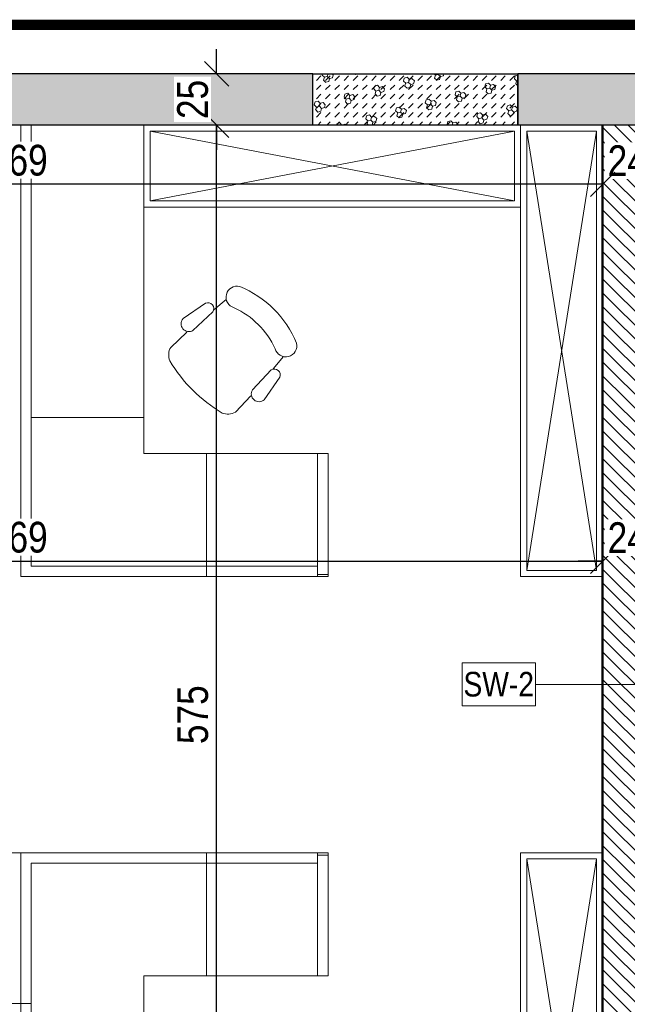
# Model space of a CAD drawing. Header units: millimetres. Extents: x 17147 to 52214, y -18116 to -4632.
# Tile 139 of 186: x 33954 to 34250, y -6835 to -6355. Entities that reach past the tile are written whole.
import ezdxf

# ---------------------------------------------------------------- set-up
doc = ezdxf.new("R2010")
doc.units = ezdxf.units.MM
doc.linetypes.add('ACAD_ISO03W100', pattern=[30, 12, -18])
doc.layers.get('Defpoints').update_dxf_attribs({"color": 6})
for name, color, linetype, lineweight in [('A-ciekie', 161, 'Continuous', 9), ('A-opis', 130, 'Continuous', 9), ('A-wymiar', 177, 'Continuous', 0), ('A_opis_warstw', 220, 'Continuous', 5), ('A_SCIANA_ISTN', 253, 'Continuous', 25), ('A_SCIANA_PROJ_KONSTRUKCJA', 3, 'Continuous', 50), ('A_SCINAN_PROJ_DZIALOWA', 5, 'Continuous', 30)]:
    doc.layers.add(name, color=color, linetype=linetype, lineweight=lineweight)
doc.layers.add('A-MEB', color=7, linetype='Continuous', lineweight=0, true_color=0x849491)
doc.layers.add('S_KRESKOWANIE_SC_ISTN', color=7, linetype='Continuous', lineweight=0, true_color=0x878787)
doc.styles.get("Standard").update_dxf_attribs({"font": 'ARIALN.TTF'})
doc.styles.add('wymiary', font='ARIALN.TTF')
doc.dimstyles.new('anka', dxfattribs={"dimtxt": 15, "dimasz": 12, "dimexe": 6, "dimexo": 0.0625, "dimgap": 4, "dimtad": 1, "dimdec": 0, "dimzin": 0, "dimdsep": 46, "dimtxsty": 'wymiary', "dimblk": 'OBLIQUE', "dimcen": 0.09, "dimclrt": 7, "dimadec": 0, "dimazin": 0, "dimtfac": 1, "dimtdec": 0, "dimtix": 1, "dimtofl": 0, "dimtmove": 0, "dimatfit": 3, "dimldrblk": 'OBLIQUE', "dimfxl": 6, "dimfxlon": 1, "dimtfill": 1, "dimtolj": 1, "dimtzin": 0, "dimarcsym": 0})

# ---------------------------------------------------------------- blocks, each defined once
blk = doc.blocks.new('krzesło')
at = {"layer": 'A-MEB'}
for p, q in [((10.32, 39.21), (16.37, 44.21)), ((6.28, 42.43), (-4.68, 34.85)), ((9.82, 38.22), (0.13, 29.06)), ((-10.71, 20.83), (-2.83, 28.34)), ((39.21, 10.32), (44.21, 16.37)), ((38.22, 9.82), (29.06, 0.13)), ((42.43, 6.28), (34.85, -4.68)), ((20.83, -10.71), (28.34, -2.83))]:
    blk.add_line(p, q, dxfattribs=at)
for centre, radius, start, end in [((21.62, 45.35), 5.37, 76.265, 254.6825), ((3.72, 3.72), 50.63, 22.2611, 67.7389), ((7.4, 39.77), 2.88, 327.2827, 112.7765), ((3.17, 3.17), 40.73, 24.7134, 65.2866), ((-1.83, 32.33), 3.81, 138.5132, 300.9932), ((-4.44, 17.14), 7.27, 149.5083, 202.5673), ((45.35, 21.62), 5.37, 195.3175, 13.735), ((51.83, 51.83), 73.3, 210.758, 239.242), ((39.77, 7.4), 2.88, 337.2235, 122.7173), ((32.33, -1.83), 3.81, 149.0068, 311.4868), ((17.14, -4.44), 7.27, 247.4327, 300.4917)]:
    blk.add_arc(centre, radius, start, end, dxfattribs=at)
blk = doc.blocks.new('_OBLIQUE')
at = {"color": 0, "linetype": 'ByBlock'}
blk.add_line((-0.5, -0.5), (0.5, 0.5), dxfattribs=at)
blk = doc.blocks.new('*D200')
at = {"layer": 'A-wymiar', "color": 0, "lineweight": -2, "transparency": 16777216}
for p, q in [((33668.14, -6613.43), (33668.14, -6625.43)), ((34237.51, -6613.43), (34237.51, -6625.43)), ((33668.14, -6619.43), (34237.51, -6619.43))]:
    blk.add_line(p, q, dxfattribs=at)
at = {"layer": 'Defpoints', "color": 0, "transparency": 16777216}
for p in [(34237.51, -6406.73), (33668.14, -6556.73), (34237.51, -6619.43)]:
    blk.add_point(p, dxfattribs=at)
at = {"layer": 'A-wymiar', "color": 0, "lineweight": -2, "transparency": 16777216, "xscale": 12, "yscale": 12, "zscale": 12, "rotation": 180}
blk.add_blockref('_OBLIQUE', (33668.14, -6619.43), dxfattribs=at)
at = {"layer": 'A-wymiar', "color": 0, "lineweight": -2, "transparency": 16777216, "xscale": 12, "yscale": 12, "zscale": 12}
blk.add_blockref('_OBLIQUE', (34237.51, -6619.43), dxfattribs=at)
at = {"layer": 'A-wymiar', "color": 7, "lineweight": 9, "transparency": 16777216, "insert": (33952.83, -6607.77), "char_height": 15, "attachment_point": 5, "style": 'wymiary', "bg_fill": 3, "box_fill_scale": 1.1, "bg_fill_color": 256, "bg_fill_true_color": 13158600, "bg_fill_transparency": 0}
blk.add_mtext('\\A1;569', dxfattribs=at)
blk = doc.blocks.new('*D201')
at = {"layer": 'A-wymiar', "color": 0, "lineweight": -2, "transparency": 16777216}
for p, q in [((34237.51, -6613.43), (34237.51, -6625.43)), ((34261.51, -6613.43), (34261.51, -6625.43)), ((34237.51, -6619.43), (34225.51, -6619.43)), ((34261.51, -6619.43), (34273.51, -6619.43))]:
    blk.add_line(p, q, dxfattribs=at)
at = {"layer": 'Defpoints', "color": 0, "transparency": 16777216}
for p in [(34237.51, -6406.73), (34261.51, -6406.73), (34261.51, -6619.43)]:
    blk.add_point(p, dxfattribs=at)
at = {"layer": 'A-wymiar', "color": 0, "lineweight": -2, "transparency": 16777216, "xscale": 12, "yscale": 12, "zscale": 12}
blk.add_blockref('_OBLIQUE', (34237.51, -6619.43), dxfattribs=at)
at = {"layer": 'A-wymiar', "color": 0, "lineweight": -2, "transparency": 16777216, "xscale": 12, "yscale": 12, "zscale": 12, "rotation": 180}
blk.add_blockref('_OBLIQUE', (34261.51, -6619.43), dxfattribs=at)
at = {"layer": 'A-wymiar', "color": 7, "lineweight": 9, "transparency": 16777216, "insert": (34249.51, -6607.9), "char_height": 15, "attachment_point": 5, "style": 'wymiary', "bg_fill": 3, "box_fill_scale": 1.1, "bg_fill_color": 256, "bg_fill_true_color": 13158600, "bg_fill_transparency": 0}
blk.add_mtext('\\A1;24', dxfattribs=at)
blk = doc.blocks.new('*D157')
at = {"layer": 'A-wymiar', "color": 0, "lineweight": -2, "transparency": 16777216}
for p, q in [((34055.46, -6406.73), (34043.46, -6406.73)), ((34049.46, -6981.73), (34049.46, -6406.73)), ((34055.46, -6981.73), (34043.46, -6981.73))]:
    blk.add_line(p, q, dxfattribs=at)
at = {"layer": 'Defpoints', "color": 0, "transparency": 16777216}
for p in [(34049.46, -6406.73), (34237.51, -6406.73), (34188.76, -6981.73)]:
    blk.add_point(p, dxfattribs=at)
at = {"layer": 'A-wymiar', "color": 0, "lineweight": -2, "transparency": 16777216, "xscale": 12, "yscale": 12, "zscale": 12}
for p, rotation in [((34049.46, -6406.73), 90), ((34049.46, -6981.73), 270)]:
    blk.add_blockref('_OBLIQUE', p, dxfattribs=dict(at, rotation=rotation))
at = {"layer": 'A-wymiar', "color": 7, "transparency": 16777216, "insert": (34037.84, -6694.23), "char_height": 15, "attachment_point": 5, "rotation": 90, "style": 'wymiary', "bg_fill": 3, "box_fill_scale": 1.1, "bg_fill_color": 256, "bg_fill_true_color": 13158600, "bg_fill_transparency": 0}
blk.add_mtext('\\A1;575', dxfattribs=at)
blk = doc.blocks.new('*D412')
at = {"layer": 'A-wymiar', "color": 0, "lineweight": -2, "transparency": 16777216}
for p, q in [((34049.46, -6381.73), (34049.46, -6369.73)), ((34055.46, -6381.73), (34043.46, -6381.73)), ((34055.46, -6406.73), (34043.46, -6406.73)), ((34049.46, -6406.73), (34049.46, -6418.73))]:
    blk.add_line(p, q, dxfattribs=at)
at = {"layer": 'Defpoints', "color": 0, "transparency": 16777216}
for p in [(34049.46, -6381.73), (34196.26, -6381.73), (34237.51, -6406.73)]:
    blk.add_point(p, dxfattribs=at)
at = {"layer": 'A-wymiar', "color": 0, "lineweight": -2, "transparency": 16777216, "xscale": 12, "yscale": 12, "zscale": 12}
for p, rotation in [((34049.46, -6381.73), 270), ((34049.46, -6406.73), 90)]:
    blk.add_blockref('_OBLIQUE', p, dxfattribs=dict(at, rotation=rotation))
at = {"layer": 'A-wymiar', "color": 7, "transparency": 16777216, "insert": (34037.8, -6394.23), "char_height": 15, "attachment_point": 5, "rotation": 90, "style": 'wymiary', "bg_fill": 3, "box_fill_scale": 1.1, "bg_fill_color": 256, "bg_fill_true_color": 13158600, "bg_fill_transparency": 0}
blk.add_mtext('\\A1;25', dxfattribs=at)
blk = doc.blocks.new('*D180')
at = {"layer": 'A-wymiar', "color": 0, "lineweight": -2, "transparency": 16777216}
for p, q in [((34237.51, -6429.62), (34237.51, -6441.62)), ((34261.51, -6429.62), (34261.51, -6441.62)), ((34237.51, -6435.62), (34225.51, -6435.62)), ((34261.51, -6435.62), (34273.51, -6435.62))]:
    blk.add_line(p, q, dxfattribs=at)
at = {"layer": 'Defpoints', "color": 0, "transparency": 16777216}
for p in [(34237.51, -6406.73), (34261.51, -6406.73), (34237.51, -6435.62)]:
    blk.add_point(p, dxfattribs=at)
at = {"layer": 'A-wymiar', "color": 0, "lineweight": -2, "transparency": 16777216, "xscale": 12, "yscale": 12, "zscale": 12}
blk.add_blockref('_OBLIQUE', (34237.51, -6435.62), dxfattribs=at)
at = {"layer": 'A-wymiar', "color": 0, "lineweight": -2, "transparency": 16777216, "xscale": 12, "yscale": 12, "zscale": 12, "rotation": 180}
blk.add_blockref('_OBLIQUE', (34261.51, -6435.62), dxfattribs=at)
at = {"layer": 'A-wymiar', "color": 7, "transparency": 16777216, "insert": (34249.51, -6424.09), "char_height": 15, "attachment_point": 5, "style": 'wymiary', "bg_fill": 3, "box_fill_scale": 1.1, "bg_fill_color": 256, "bg_fill_true_color": 13158600, "bg_fill_transparency": 0}
blk.add_mtext('\\A1;24', dxfattribs=at)
blk = doc.blocks.new('*D463')
at = {"layer": 'A-wymiar', "color": 0, "lineweight": -2, "transparency": 16777216}
for p, q in [((33668.14, -6429.62), (33668.14, -6441.62)), ((34237.51, -6429.62), (34237.51, -6441.62)), ((34237.51, -6435.62), (33668.14, -6435.62))]:
    blk.add_line(p, q, dxfattribs=at)
at = {"layer": 'Defpoints', "color": 0, "transparency": 16777216}
for p in [(33668.14, -6406.73), (34237.51, -6406.73), (33668.14, -6435.62)]:
    blk.add_point(p, dxfattribs=at)
at = {"layer": 'A-wymiar', "color": 0, "lineweight": -2, "transparency": 16777216, "xscale": 12, "yscale": 12, "zscale": 12, "rotation": 180}
blk.add_blockref('_OBLIQUE', (33668.14, -6435.62), dxfattribs=at)
at = {"layer": 'A-wymiar', "color": 0, "lineweight": -2, "transparency": 16777216, "xscale": 12, "yscale": 12, "zscale": 12}
blk.add_blockref('_OBLIQUE', (34237.51, -6435.62), dxfattribs=at)
at = {"layer": 'A-wymiar', "color": 7, "transparency": 16777216, "insert": (33952.83, -6423.96), "char_height": 15, "attachment_point": 5, "style": 'wymiary', "bg_fill": 3, "box_fill_scale": 1.1, "bg_fill_color": 256, "bg_fill_true_color": 13158600, "bg_fill_transparency": 0}
blk.add_mtext('\\A1;569', dxfattribs=at)

msp = doc.modelspace()

# ---------------------------------------------------------------- hatches: boundary and pattern name
at = {"layer": 'A_SCIANA_PROJ_KONSTRUKCJA', "lineweight": 9, "true_color": 0x2ad533}
h = msp.add_hatch(dxfattribs=at)
h.set_pattern_fill('ANSI31', color=102, scale=1.5, angle=90)
h.paths.add_polyline_path([(34261.51, -6406.73), (34237.51, -6406.73), (34237.51, -6981.73), (34261.51, -6981.73)])
at = {"layer": 'A_SCINAN_PROJ_DZIALOWA', "lineweight": 9, "true_color": 0x27773c, "transparency": 33554610}
h = msp.add_hatch(dxfattribs=at)
h.set_pattern_fill('GAZOBETON S100 ISO 1J', color=97, pattern_type=2)
h.set_pattern_definition([(15, (-1.139, -4.25), (3.882286, 14.4888864), [1.46647, -13.53353]), (15, (0.657, -2.453), (3.882286, 14.4888864), [1.46647, -13.53353]), (15, (-1.796, -1.796), (3.882286, 14.4888864), [1.46647, -13.53353]), (15, (0, 0), (3.882286, 14.4888864), [1.46647, -13.53353]), (15, (-2.453, 0.657), (3.882286, 14.4888864), [1.46647, -13.53353]), (75, (-2.833, -0.759), (-10.6066007, 10.6066014), [1.46647, -13.53353]), (75, (-2.176, -3.213), (-10.6066007, 10.6066014), [1.46647, -13.53353]), (75, (-0.38, -1.417), (-10.6066007, 10.6066014), [1.46647, -13.53353]), (75, (0.278, -3.87), (-10.6066007, 10.6066014), [1.46647, -13.53353]), (75, (2.074, -2.074), (-10.6066007, 10.6066014), [1.46647, -13.53353]), (315, (-2.176, -3.213), (14.4888866, 3.882285), [1.46647, -13.53353]), (315, (-2.833, -0.759), (14.4888866, 3.882285), [1.46647, -13.53353]), (315, (-0.38, -1.417), (14.4888866, 3.882285), [1.46647, -13.53353]), (315, (1.417, 0.38), (14.4888866, 3.882285), [1.46647, -13.53353]), (315, (-1.037, 1.037), (14.4888866, 3.882285), [1.46647, -13.53353]), (45, (0, 0), (4e-16, 4.49012806), [3.175, -3.175])])
h.paths.add_polyline_path([(34196.26, -6381.73), (34096.26, -6381.73), (34096.26, -6406.73), (34196.26, -6406.73)])
at = {"layer": 'S_KRESKOWANIE_SC_ISTN', "transparency": 33554559}
h = msp.add_hatch(color=256, dxfattribs=at)
h.dxf.hatch_style = 1
h.paths.add_polyline_path([(34096.26, -6381.73), (33410.14, -6381.73), (33410.14, -6406.73), (33941.01, -6406.73), (33951.01, -6406.73), (33951.69, -6406.77), (33953.01, -6406.73), (34096.26, -6406.73)])
h = msp.add_hatch(color=256, dxfattribs=at)
h.dxf.hatch_style = 1
h.paths.add_polyline_path([(34574.51, -6381.73), (34196.26, -6381.73), (34196.26, -6406.73), (34531.51, -6406.73), (34531.51, -6833.73), (34557.5, -6833.73), (34560.51, -6833.73), (34560.51, -6601.73), (34574.51, -6601.73)])

# ---------------------------------------------------------------- linework, layer by layer
at = {"layer": 'A-MEB'}
for p, q in [((33954.01, -6626.89), (33954.01, -6406.73)), ((33959.09, -6406.73), (33959.09, -6621.81)), ((34014.05, -6406.73), (34014.05, -6566.85)), ((34014.05, -6549.37), (33959.09, -6549.37)), ((34103.72, -6566.85), (34014.05, -6566.85)), ((34044.53, -6566.85), (34044.53, -6621.81)), ((34098.64, -6566.85), (34098.64, -6621.81)), ((34103.72, -6566.85), (34103.72, -6626.89)), ((33959.09, -6621.81), (34098.64, -6621.81)), ((34044.53, -6621.81), (34044.53, -6626.89)), ((34098.64, -6621.81), (34098.64, -6626.89)), ((33954.01, -6626.89), (34103.72, -6626.89)), ((34098.64, -6625.81), (34103.72, -6625.81)), ((33954.01, -6761.56), (33804.31, -6761.56)), ((33954.01, -6981.73), (33954.01, -6761.56)), ((33954.01, -6981.73), (33954.01, -6761.56)), ((33954.01, -6761.56), (34103.72, -6761.56)), ((34044.53, -6766.64), (34044.53, -6761.56)), ((34098.64, -6766.64), (34098.64, -6761.56)), ((34098.64, -6762.64), (34103.72, -6762.64)), ((34103.72, -6821.6), (34103.72, -6761.56)), ((33959.09, -6981.73), (33959.09, -6766.64)), ((33959.09, -6766.64), (34098.64, -6766.64)), ((34044.53, -6821.6), (34044.53, -6766.64)), ((34098.64, -6821.6), (34098.64, -6766.64)), ((34014.05, -6981.73), (34014.05, -6821.6)), ((34103.72, -6821.6), (34014.05, -6821.6)), ((33948.93, -6835.08), (33954.01, -6835.08)), ((33959.09, -6835.08), (33954.01, -6835.08))]:
    msp.add_line(p, q, dxfattribs=at)
for points in [[(34014.05, -6406.73), (34197.51, -6406.73), (34197.51, -6446.73), (34014.05, -6446.73)], [(34237.51, -6406.73), (34237.51, -6626.89), (34197.51, -6626.89), (34197.51, -6406.73)], [(34017.05, -6409.73), (34194.51, -6409.73), (34194.51, -6443.73), (34017.05, -6443.73)], [(34234.51, -6409.73), (34234.51, -6623.89), (34200.51, -6623.89), (34200.51, -6409.73)], [(34237.51, -6981.73), (34237.51, -6761.56), (34197.51, -6761.56), (34197.51, -6981.73)], [(34234.51, -6978.73), (34234.51, -6764.56), (34200.51, -6764.56), (34200.51, -6978.73)]]:
    msp.add_lwpolyline(points, close=True, dxfattribs=at)
for points in [[(34017.05, -6443.73), (34194.51, -6409.73)], [(34017.05, -6409.73), (34194.51, -6443.73)], [(34200.51, -6409.73), (34234.51, -6623.89)], [(34234.51, -6409.73), (34200.51, -6623.89)], [(34200.51, -6978.73), (34234.51, -6764.56)], [(34234.51, -6978.73), (34200.51, -6764.56)]]:
    msp.add_lwpolyline(points, dxfattribs=at)
at = {"layer": 'A-opis', "color": 156, "linetype": 'ACAD_ISO03W100', "true_color": 0x0f468a, "const_width": 5}
msp.add_lwpolyline([(32546.51, -7006.73), (32546.51, -6357.85), (35344.05, -6357.85), (35344.05, -7084.53), (32740.01, -7084.53)], dxfattribs=at)
at = {"layer": 'A_SCIANA_ISTN'}
for p, q in [((34096.26, -6381.73), (33410.14, -6381.73)), ((34096.26, -6406.73), (34096.26, -6381.73)), ((34574.51, -6381.73), (34196.26, -6381.73)), ((34096.26, -6406.73), (33941.01, -6406.73))]:
    msp.add_line(p, q, dxfattribs=at)
msp.add_lwpolyline([(34531.51, -6833.73), (34531.51, -6406.73), (34196.26, -6406.73), (34196.26, -6381.73)], dxfattribs=at)
at = {"layer": 'A_SCIANA_PROJ_KONSTRUKCJA'}
msp.add_lwpolyline([(34237.51, -6406.73), (34237.51, -6981.73)], dxfattribs=at)
at = {"layer": 'A_SCINAN_PROJ_DZIALOWA'}
msp.add_lwpolyline([(34096.26, -6381.73), (34196.26, -6381.73), (34196.26, -6406.73), (34096.26, -6406.73)], close=True, dxfattribs=at)

# ---------------------------------------------------------------- block references
at = {"layer": 'A-ciekie', "xscale": -1, "rotation": 270}
msp.add_blockref('krzesło', (34037.79, -6535.97), dxfattribs=at)

# ---------------------------------------------------------------- texts
at = {"layer": 'A-opis', "color": 156, "true_color": 0x0f468a, "char_height": 15, "attachment_point": 1, "style": 'wymiary'}
for s, width, insert in [('\\pi48.39;{\\LKORYTARZ}\\P\\pi65.647;6,75 m²', 188.6534, (33323.5, -6459.98)), ('\\pi5.9638;{\\LPOM. BIUROWE 3 OS.\\P\\pi12.952;DZIAŁ TECHNICZNY}\\P\\pi60.904;32,73 m²', 188.6534, (33743.52, -6704.68)), ('\\pi22.331;{\\LPOM. MONITORNIG SIECI}\\P\\pi92.415;20,80 m²', 251.8795, (33259.89, -6745.12))]:
    msp.add_mtext_dynamic_manual_height_columns(s, width=width, gutter_width=12.5, heights=[0], dxfattribs=dict(at, insert=insert))

# ---------------------------------------------------------------- next in the draw order: dimensions: what is measured, and where the dimension line sits
at = {"layer": 'A-wymiar', "lineweight": 9}
dim = msp.add_linear_dim(base=(34237.51, -6619.43), p1=(33668.14, -6556.73), p2=(34237.51, -6406.73), dimstyle='anka', override={"dimtmove": 1}, dxfattribs=at)
dim.commit()
dim.dimension.update_dxf_attribs({"geometry": '*D200', "text_midpoint": (33952.83, -6607.77)})

# ---------------------------------------------------------------- next in the draw order: dimensions: what is measured, and where the dimension line sits
dim = msp.add_linear_dim(base=(34261.51, -6619.43), p1=(34237.51, -6406.73), p2=(34261.51, -6406.73), dimstyle='anka', override={"dimtmove": 1}, dxfattribs=at)
dim.commit()
dim.dimension.update_dxf_attribs({"geometry": '*D201', "text_midpoint": (34249.51, -6607.9)})

# ---------------------------------------------------------------- next in the draw order: dimensions: what is measured, and where the dimension line sits
at = {"layer": 'A-wymiar'}
dim = msp.add_linear_dim(base=(34049.46, -6406.73), p1=(34188.76, -6981.73), p2=(34237.51, -6406.73), angle=90, dimstyle='anka', override={"dimtmove": 1}, dxfattribs=at)
dim.commit()
dim.dimension.update_dxf_attribs({"geometry": '*D157', "text_midpoint": (34037.84, -6694.23)})

# ---------------------------------------------------------------- next in the draw order: linework, layer by layer
at = {"layer": 'A_opis_warstw'}
for points in [[(34204.72, -6668.96), (34204.72, -6689.91), (34169.05, -6689.91), (34169.05, -6668.96), (34204.72, -6668.96)], [(34204.72, -6679.43), (34261.51, -6679.43)]]:
    msp.add_lwpolyline(points, dxfattribs=at)

# ---------------------------------------------------------------- next in the draw order: texts
at = {"layer": 'A_opis_warstw', "insert": (34186.88, -6679.43), "char_height": 12, "attachment_point": 5}
msp.add_mtext_dynamic_manual_height_columns('SW-2', width=38.4706, gutter_width=12.5, heights=[0], dxfattribs=at)

# ---------------------------------------------------------------- next in the draw order: dimensions: what is measured, and where the dimension line sits
at = {"layer": 'A-wymiar'}
dim = msp.add_linear_dim(base=(34049.46, -6381.73), p1=(34237.51, -6406.73), p2=(34196.26, -6381.73), angle=90, dimstyle='anka', override={"dimtmove": 1}, dxfattribs=at)
dim.commit()
dim.dimension.update_dxf_attribs({"geometry": '*D412', "text_midpoint": (34037.8, -6394.23)})

# ---------------------------------------------------------------- next in the draw order: dimensions: what is measured, and where the dimension line sits
dim = msp.add_linear_dim(base=(34237.51, -6435.62), p1=(34261.51, -6406.73), p2=(34237.51, -6406.73), dimstyle='anka', override={"dimtmove": 1}, dxfattribs=at)
dim.commit()
dim.dimension.update_dxf_attribs({"geometry": '*D180', "text_midpoint": (34249.51, -6424.09)})

# ---------------------------------------------------------------- next in the draw order: dimensions: what is measured, and where the dimension line sits
dim = msp.add_linear_dim(base=(33668.14, -6435.62), p1=(34237.51, -6406.73), p2=(33668.14, -6406.73), dimstyle='anka', override={"dimtmove": 1}, dxfattribs=at)
dim.commit()
dim.dimension.update_dxf_attribs({"geometry": '*D463', "text_midpoint": (33952.83, -6423.96)})

doc.saveas('drawing.dxf')
